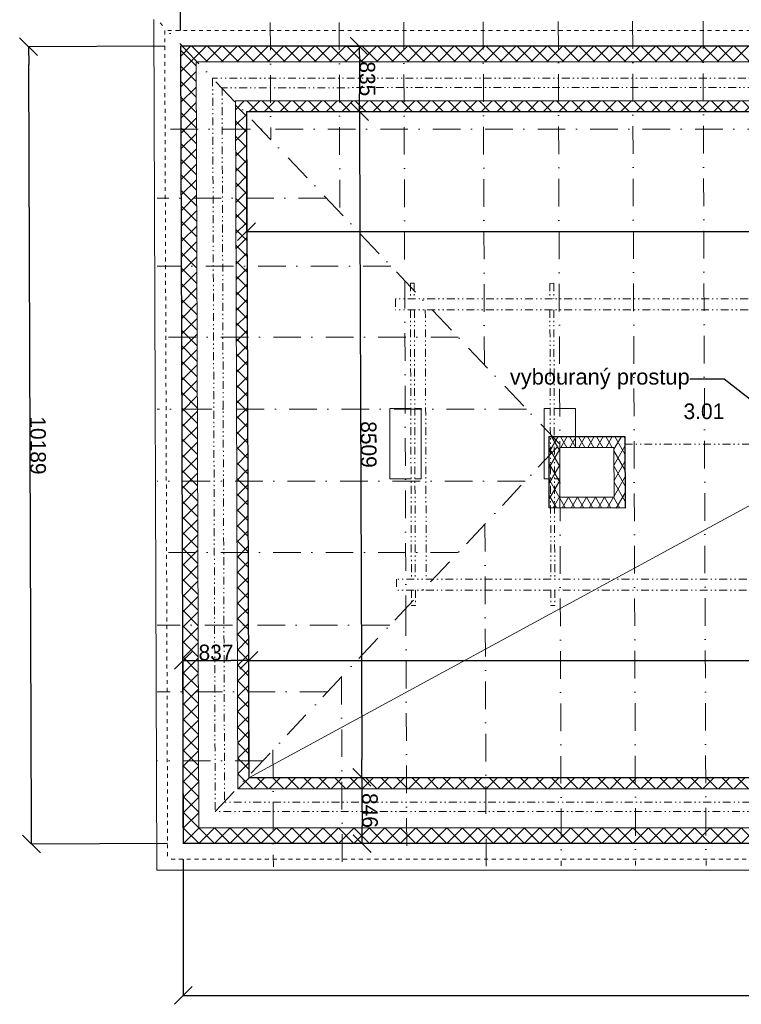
# Model space of a CAD drawing. Extents: x 25031 to 63966, y -28982 to 9473.
# Tile 1 of 12: x 25031 to 34254, y -28982 to -16400. Entities that reach past the tile are written whole.
import ezdxf

# ---------------------------------------------------------------- set-up
doc = ezdxf.new("R2010")
doc.units = 0
doc.header["$MEASUREMENT"] = 0
for name, pattern in [('Čerchovaná', [670.277762, 352.777767, -176.388884, 0, -141.111112]), ('Čerchovaná se dvěma tečkami S', [250, 100, -40, 15, -40, 15, -40]), ('čárkovaná S', [100, 50, -50])]:
    doc.linetypes.add(name, pattern=pattern)
for name, color, linetype, lineweight in [('2D VÝPLNĚ_Číslo_pera__4', 91, 'Continuous', 13), ('hřeben_Číslo_pera__1', 7, 'Continuous', 15), ('komín_Číslo_pera__1', 7, 'Continuous', 15), ('komín_Číslo_pera__2', 1, 'Continuous', 25), ('krokve_Číslo_pera__1', 7, 'Continuous', 15), ('POZNÁMKY.POPISKA_Číslo_pera__4', 91, 'Continuous', 13), ('POZNÁMKY.TEXT_Číslo_pera__4', 91, 'Continuous', 13), ('vodorovné konstrukce_Číslo_pera__1', 7, 'Continuous', 15), ('zdi_Číslo_pera__1', 7, 'Continuous', 15), ('zdi_Číslo_pera__2', 1, 'Continuous', 25), ('zdi_Číslo_pera__7', 7, 'Continuous', 20)]:
    doc.layers.add(name, color=color, linetype=linetype, lineweight=lineweight)
doc.layers.add('blok I_pohled4_terén_Číslo_pera__241', color=9, linetype='Continuous', lineweight=13, true_color=0x808080)
doc.layers.add('KÓTY.ZÁKLADNÍ', color=7, linetype='Continuous')
doc.styles.add('GENERATED_STYLE_1', font='arial.ttf')
doc.styles.add('GENERATED_STYLE_2', font='txt')
doc.styles.add('GENERATED_STYLE_3', font='txt')
doc.styles.get("Standard").update_dxf_attribs({"font": 'txt', "bigfont": 'BIGFONT.SHX'})
doc.dimstyles.new('GENERATED_STYLE__1', dxfattribs={"dimtxt": 200, "dimasz": 228, "dimexe": 0.18, "dimexo": 200, "dimgap": 0.09, "dimtad": 1, "dimtih": 1, "dimtoh": 1, "dimdec": 0, "dimzin": 0, "dimdsep": 46, "dimtxsty": 'GENERATED_STYLE_2', "dimblk": 'ARROWHEAD_6', "dimblk1": 'ARROWHEAD_6', "dimblk2": 'ARROWHEAD_6', "dimcen": 0.09, "dimclrd": 256, "dimclre": 256, "dimclrt": 256, "dimazin": 0, "dimtfac": 1, "dimtdec": 4, "dimtmove": 0, "dimatfit": 3, "dimfxl": 0, "dimtolj": 1, "dimtzin": 0, "dimarcsym": 0})
doc.dimstyles.new('GENERATED_STYLE__2', dxfattribs={"dimtxt": 200, "dimasz": 228, "dimexe": 0.18, "dimexo": 200, "dimgap": 0.09, "dimtad": 1, "dimdec": 0, "dimzin": 0, "dimdsep": 46, "dimtxsty": 'GENERATED_STYLE_2', "dimblk": 'ARROWHEAD_6', "dimblk1": 'ARROWHEAD_6', "dimblk2": 'ARROWHEAD_6', "dimcen": 0.09, "dimclrd": 256, "dimclre": 256, "dimclrt": 256, "dimazin": 0, "dimtfac": 1, "dimtdec": 4, "dimtmove": 0, "dimatfit": 3, "dimfxl": 0, "dimtolj": 1, "dimtzin": 0, "dimarcsym": 0})
doc.dimstyles.new('GENERATED_STYLE__3', dxfattribs={"dimtxt": 0.18, "dimasz": 273.6, "dimexe": 0.18, "dimexo": 0.0625, "dimgap": 0.09, "dimtad": 0, "dimtih": 1, "dimtoh": 1, "dimdec": 4, "dimzin": 0, "dimdsep": 46, "dimtxsty": 'Standard', "dimcen": 0.09, "dimadec": 0, "dimazin": 0, "dimtfac": 1, "dimtdec": 4, "dimtmove": 0, "dimatfit": 3, "dimldrblk": 'ARROWHEAD_3', "dimfxl": 0, "dimtolj": 1, "dimtzin": 0, "dimarcsym": 0})
pattern_1 = [(45, (0, 0), (-98.99495, 98.99495), []), (135, (0, 0), (98.99495, 98.99495), [])]

# ---------------------------------------------------------------- blocks, each defined once
blk = doc.blocks.new('ARROWHEAD_6')
at = {"linetype": 'Continuous'}
for p, q in [((0, 0), (-1, 0)), ((-0.5, -0.5), (0.5, 0.5))]:
    blk.add_line(p, q, dxfattribs=at)
blk = doc.blocks.new('*D1046')
at = {"layer": 'Defpoints', "color": 0, "linetype": 'Continuous', "transparency": 16777216}
for p in [(27122, -26928), (60316, -26928), (60316, -28868)]:
    blk.add_point(p, dxfattribs=at)
at = {"layer": 'KÓTY.ZÁKLADNÍ', "linetype": 'Continuous', "lineweight": -2, "transparency": 16777216}
for p, q in [((27122, -27128), (27122, -28868)), ((60316, -27128), (60316, -28868)), ((27350, -28868), (60088, -28868))]:
    blk.add_line(p, q, dxfattribs=at)
at = {"layer": 'KÓTY.ZÁKLADNÍ', "linetype": 'Continuous', "lineweight": -2, "transparency": 16777216, "xscale": 228, "yscale": 228, "zscale": 228, "rotation": 180}
blk.add_blockref('ARROWHEAD_6', (27122, -28868), dxfattribs=at)
at = {"layer": 'KÓTY.ZÁKLADNÍ', "linetype": 'Continuous', "lineweight": -2, "transparency": 16777216, "xscale": 228, "yscale": 228, "zscale": 228}
blk.add_blockref('ARROWHEAD_6', (60316, -28868), dxfattribs=at)
at = {"layer": 'KÓTY.ZÁKLADNÍ', "linetype": 'Continuous', "transparency": 16777216, "insert": (43719, -28768), "char_height": 200, "attachment_point": 5, "style": 'GENERATED_STYLE_2'}
blk.add_mtext('\\A1;33194', dxfattribs=at)
blk = doc.blocks.new('*D1047')
at = {"layer": 'Defpoints', "color": 0, "linetype": 'Continuous', "transparency": 16777216}
for p in [(25145, -16745), (27085, -16739), (27122, -26928)]:
    blk.add_point(p, dxfattribs=at)
at = {"layer": 'KÓTY.ZÁKLADNÍ', "linetype": 'Continuous', "lineweight": -2, "transparency": 16777216}
for p, q in [((26885, -16739), (25145, -16745)), ((25181, -26706), (25146, -16973)), ((26922, -26928), (25181, -26934))]:
    blk.add_line(p, q, dxfattribs=at)
at = {"layer": 'KÓTY.ZÁKLADNÍ', "linetype": 'Continuous', "lineweight": -2, "transparency": 16777216, "xscale": 228, "yscale": 228, "zscale": 228}
for p, rotation in [((25145, -16745), 90.2035051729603), ((25182, -26934), 270.2035051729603)]:
    blk.add_blockref('ARROWHEAD_6', p, dxfattribs=dict(at, rotation=rotation))
at = {"layer": 'KÓTY.ZÁKLADNÍ', "linetype": 'Continuous', "transparency": 16777216, "insert": (25264, -21840), "char_height": 200, "attachment_point": 5, "rotation": 270.2035, "style": 'GENERATED_STYLE_2'}
blk.add_mtext('\\A1;10189', dxfattribs=at)
blk = doc.blocks.new('*D1002')
at = {"layer": 'Defpoints', "color": 0, "linetype": 'Continuous', "transparency": 16777216}
for p in [(50073, -14695), (27085, -16739), (50074, -16735)]:
    blk.add_point(p, dxfattribs=at)
at = {"layer": 'KÓTY.ZÁKLADNÍ', "linetype": 'Continuous', "lineweight": -2, "transparency": 16777216}
for p, q in [((27085, -16539), (27085, -14698)), ((27313, -14698), (38132, -14697)), ((49845, -14695), (39027, -14697)), ((50074, -16535), (50073, -14695))]:
    blk.add_line(p, q, dxfattribs=at)
at = {"layer": 'KÓTY.ZÁKLADNÍ', "linetype": 'Continuous', "lineweight": -2, "transparency": 16777216, "xscale": 228, "yscale": 228, "zscale": 228}
for p, rotation in [((27085, -14698), 180.0078259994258), ((50073, -14695), 0.007825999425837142)]:
    blk.add_blockref('ARROWHEAD_6', p, dxfattribs=dict(at, rotation=rotation))
at = {"layer": 'KÓTY.ZÁKLADNÍ', "linetype": 'Continuous', "transparency": 16777216, "insert": (38579, -14697), "char_height": 200, "attachment_point": 5, "style": 'GENERATED_STYLE_2'}
blk.add_mtext('\\A1;22988', dxfattribs=at)
blk = doc.blocks.new('*D1006')
at = {"layer": 'Defpoints', "color": 0, "linetype": 'Continuous', "transparency": 16777216}
for p in [(29380, -16738), (27928, -17578), (29374, -17573)]:
    blk.add_point(p, dxfattribs=at)
at = {"layer": 'KÓTY.ZÁKLADNÍ', "linetype": 'Continuous', "lineweight": -2, "transparency": 16777216}
for p, q in [((29180, -16739), (29371, -16738)), ((29372, -16966), (29374, -17345)), ((28128, -17578), (29375, -17573))]:
    blk.add_line(p, q, dxfattribs=at)
at = {"layer": 'KÓTY.ZÁKLADNÍ', "linetype": 'Continuous', "lineweight": -2, "transparency": 16777216, "xscale": 228, "yscale": 228, "zscale": 228}
for p, rotation in [((29371, -16738), 90.2035051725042), ((29374, -17573), 270.2035051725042)]:
    blk.add_blockref('ARROWHEAD_6', p, dxfattribs=dict(at, rotation=rotation))
at = {"layer": 'KÓTY.ZÁKLADNÍ', "linetype": 'Continuous', "transparency": 16777216, "insert": (29473, -17155), "char_height": 200, "attachment_point": 5, "rotation": 270.2035, "style": 'GENERATED_STYLE_2'}
blk.add_mtext('\\A1;835', dxfattribs=at)
blk = doc.blocks.new('*D1007')
at = {"layer": 'Defpoints', "color": 0, "linetype": 'Continuous', "transparency": 16777216}
for p in [(27928, -17578), (27959, -26088), (29405, -26082)]:
    blk.add_point(p, dxfattribs=at)
at = {"layer": 'KÓTY.ZÁKLADNÍ', "linetype": 'Continuous', "lineweight": -2, "transparency": 16777216}
for p, q in [((28128, -17578), (29375, -17573)), ((29375, -17801), (29404, -25854)), ((28159, -26087), (29405, -26082))]:
    blk.add_line(p, q, dxfattribs=at)
at = {"layer": 'KÓTY.ZÁKLADNÍ', "linetype": 'Continuous', "lineweight": -2, "transparency": 16777216, "xscale": 228, "yscale": 228, "zscale": 228}
for p, rotation in [((29374, -17573), 90.2035051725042), ((29405, -26082), 270.2035051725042)]:
    blk.add_blockref('ARROWHEAD_6', p, dxfattribs=dict(at, rotation=rotation))
at = {"layer": 'KÓTY.ZÁKLADNÍ', "linetype": 'Continuous', "transparency": 16777216, "insert": (29490, -21828), "char_height": 200, "attachment_point": 5, "rotation": 270.2035, "style": 'GENERATED_STYLE_2'}
blk.add_mtext('\\A1;8509', dxfattribs=at)
blk = doc.blocks.new('*D1008')
at = {"layer": 'Defpoints', "color": 0, "linetype": 'Continuous', "transparency": 16777216}
for p in [(27959, -26088), (29408, -26928), (29618, -26928)]:
    blk.add_point(p, dxfattribs=at)
at = {"layer": 'KÓTY.ZÁKLADNÍ', "linetype": 'Continuous', "lineweight": -2, "transparency": 16777216}
for p, q in [((28159, -26087), (29405, -26082)), ((29405, -26310), (29407, -26700)), ((29418, -26928), (29407, -26928))]:
    blk.add_line(p, q, dxfattribs=at)
at = {"layer": 'KÓTY.ZÁKLADNÍ', "linetype": 'Continuous', "lineweight": -2, "transparency": 16777216, "xscale": 228, "yscale": 228, "zscale": 228}
for p, rotation in [((29405, -26082), 90.2035051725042), ((29408, -26928), 270.2035051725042)]:
    blk.add_blockref('ARROWHEAD_6', p, dxfattribs=dict(at, rotation=rotation))
at = {"layer": 'KÓTY.ZÁKLADNÍ', "linetype": 'Continuous', "transparency": 16777216, "insert": (29506, -26505), "char_height": 200, "attachment_point": 5, "rotation": 270.2035, "style": 'GENERATED_STYLE_2'}
blk.add_mtext('\\A1;846', dxfattribs=at)
blk = doc.blocks.new('*D1009')
at = {"layer": 'Defpoints', "color": 0, "linetype": 'Continuous', "transparency": 16777216}
for p in [(27959, -24587), (27959, -26088), (27122, -26928)]:
    blk.add_point(p, dxfattribs=at)
at = {"layer": 'KÓTY.ZÁKLADNÍ', "linetype": 'Continuous', "lineweight": -2, "transparency": 16777216}
for p, q in [((27122, -26728), (27122, -24587)), ((27350, -24587), (27731, -24587)), ((27959, -25888), (27959, -24587))]:
    blk.add_line(p, q, dxfattribs=at)
at = {"layer": 'KÓTY.ZÁKLADNÍ', "linetype": 'Continuous', "lineweight": -2, "transparency": 16777216, "xscale": 228, "yscale": 228, "zscale": 228, "rotation": 180}
blk.add_blockref('ARROWHEAD_6', (27122, -24587), dxfattribs=at)
at = {"layer": 'KÓTY.ZÁKLADNÍ', "linetype": 'Continuous', "lineweight": -2, "transparency": 16777216, "xscale": 228, "yscale": 228, "zscale": 228}
blk.add_blockref('ARROWHEAD_6', (27959, -24587), dxfattribs=at)
at = {"layer": 'KÓTY.ZÁKLADNÍ', "linetype": 'Continuous', "transparency": 16777216, "insert": (27540, -24487), "char_height": 200, "attachment_point": 5, "style": 'GENERATED_STYLE_2'}
blk.add_mtext('\\A1;837', dxfattribs=at)
blk = doc.blocks.new('*D1010')
at = {"layer": 'Defpoints', "color": 0, "linetype": 'Continuous', "transparency": 16777216}
for p in [(43567, -24587), (43567, -24756), (27959, -26088)]:
    blk.add_point(p, dxfattribs=at)
at = {"layer": 'KÓTY.ZÁKLADNÍ', "linetype": 'Continuous', "lineweight": -2, "transparency": 16777216}
for p, q in [((27959, -25888), (27959, -24587)), ((28187, -24587), (43339, -24587)), ((43567, -24556), (43567, -24587))]:
    blk.add_line(p, q, dxfattribs=at)
at = {"layer": 'KÓTY.ZÁKLADNÍ', "linetype": 'Continuous', "lineweight": -2, "transparency": 16777216, "xscale": 228, "yscale": 228, "zscale": 228, "rotation": 180}
blk.add_blockref('ARROWHEAD_6', (27959, -24587), dxfattribs=at)
at = {"layer": 'KÓTY.ZÁKLADNÍ', "linetype": 'Continuous', "lineweight": -2, "transparency": 16777216, "xscale": 228, "yscale": 228, "zscale": 228}
blk.add_blockref('ARROWHEAD_6', (43567, -24587), dxfattribs=at)
at = {"layer": 'KÓTY.ZÁKLADNÍ', "linetype": 'Continuous', "transparency": 16777216, "insert": (35763, -24487), "char_height": 200, "attachment_point": 5, "style": 'GENERATED_STYLE_2'}
blk.add_mtext('\\A1;15608', dxfattribs=at)
blk = doc.blocks.new('*D1014')
at = {"layer": 'Defpoints', "color": 0, "linetype": 'Continuous', "transparency": 16777216}
for p in [(27928, -17578), (43597, -18757), (43597, -19106)]:
    blk.add_point(p, dxfattribs=at)
at = {"layer": 'KÓTY.ZÁKLADNÍ', "linetype": 'Continuous', "lineweight": -2, "transparency": 16777216}
for p, q in [((27928, -17778), (27929, -19108)), ((43597, -18957), (43597, -19106)), ((28157, -19108), (35334, -19107)), ((43369, -19106), (36191, -19107))]:
    blk.add_line(p, q, dxfattribs=at)
at = {"layer": 'KÓTY.ZÁKLADNÍ', "linetype": 'Continuous', "lineweight": -2, "transparency": 16777216, "xscale": 228, "yscale": 228, "zscale": 228}
for p, rotation in [((27929, -19108), 180.0078259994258), ((43597, -19106), 0.007825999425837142)]:
    blk.add_blockref('ARROWHEAD_6', p, dxfattribs=dict(at, rotation=rotation))
at = {"layer": 'KÓTY.ZÁKLADNÍ', "linetype": 'Continuous', "transparency": 16777216, "insert": (35763, -19107), "char_height": 200, "attachment_point": 5, "style": 'GENERATED_STYLE_2'}
blk.add_mtext('\\A1;15668', dxfattribs=at)
blk = doc.blocks.new('ARROWHEAD_3')
at = {"linetype": 'Continuous'}
blk.add_line((0, 0), (-1, 0), dxfattribs=at)
at = {"linetype": 'Continuous', "flags": 128}
blk.add_lwpolyline([(-1, 0.2679), (0, 0), (-1, -0.2679)], dxfattribs=at)

msp = doc.modelspace()

# ---------------------------------------------------------------- hatches: boundary and pattern name
at = {"layer": '2D VÝPLNĚ_Číslo_pera__4', "linetype": 'Continuous'}
h = msp.add_hatch(dxfattribs=at)
h.set_pattern_fill('TEPELNA_IZOLACE_EPS', color=256, style=0, pattern_type=2)
h.set_pattern_definition(pattern_1)
h.paths.add_polyline_path([(50073.7, -16735.5), (27085.4, -16738.6), (27121.6, -26927.5), (60315.8, -26927.5), (60267.9, 7418.2), (50033.4, 7381.4)], flags=0)
h.paths.add_polyline_path([(27320.9, -26727.5), (27286.1, -16938.6), (50274, -16935.4), (50233.7, 7182.2), (60068.2, 7217.5), (60115.5, -26727.5)], flags=0)
h = msp.add_hatch(dxfattribs=at)
h.set_pattern_fill('TEPELNA_IZOLACE_EPS', color=256, style=0, pattern_type=2)
h.set_pattern_definition(pattern_1)
h.paths.add_polyline_path([(43603.2, -17436.4), (27787.9, -17438.5), (27819.1, -26227.5), (43559.9, -26227.5), (43559.9, -26087.5), (27958.6, -26087.5), (27928.4, -17578.5), (43603.2, -17576.3)], flags=0)
h = msp.add_hatch(dxfattribs=at)
h.set_pattern_fill('TEPELNA_IZOLACE_MINERÁL', color=256, style=0, pattern_type=2)
h.set_pattern_definition([(60, (0, 0), (-86.60254, 50), []), (120, (0, 0), (86.60254, 50), [])])
h.paths.add_polyline_path([(32765.9, -21726), (31793.2, -21727.7), (31794.8, -22639.3), (32767.5, -22641.7)], flags=0)
h.paths.add_polyline_path([(31933.5, -21867.5), (32626.1, -21866.2), (32627.3, -22501.4), (31934.6, -22499.6)], flags=0)

# ---------------------------------------------------------------- linework, layer by layer
at = {"layer": 'blok I_pohled4_terén_Číslo_pera__241', "linetype": 'Continuous'}
msp.add_line((27958.6, -26087.5), (36989.4, -21174.5), dxfattribs=at)
at = {"layer": 'hřeben_Číslo_pera__1', "linetype": 'Čerchovaná se dvěma tečkami S'}
msp.add_line((48114.3, -21818.2), (32766.1, -21824.8), dxfattribs=at)
at = {"layer": 'komín_Číslo_pera__1', "linetype": 'Continuous'}
for p, q in [((31933.5, -21867.5), (32626.1, -21866.2)), ((31933.5, -21867.5), (31934.6, -22499.6)), ((32626.1, -21866.2), (32627.3, -22501.4)), ((32627.3, -22501.4), (31934.6, -22499.6))]:
    msp.add_line(p, q, dxfattribs=at)
at = {"layer": 'komín_Číslo_pera__2', "linetype": 'Continuous'}
for p, q in [((31793.2, -21727.7), (32765.9, -21726)), ((31793.2, -21727.7), (31794.8, -22639.3)), ((32765.9, -21726), (32767.5, -22641.7)), ((32767.5, -22641.7), (31794.8, -22639.3))]:
    msp.add_line(p, q, dxfattribs=at)
at = {"layer": 'krokve_Číslo_pera__1', "linetype": 'Čerchovaná'}
for p, q in [((31933.5, -21825.1), (26826.5, -16441.9)), ((28234.3, -16436.9), (28239.6, -17931.5)), ((29114.3, -16433.8), (29123, -18862.6)), ((29940.2, -16430.9), (29952, -19736.4)), ((30954.3, -16427.3), (30969.9, -20809.4)), ((31914.3, -16423.8), (31952.6, -27212.8)), ((32864.3, -16420.5), (32902.6, -27209.5)), ((33764.3, -16417.3), (33802.6, -27206.3)), ((50774.9, -17795.4), (26789.2, -17798.6)), ((28948.2, -18678.4), (26789.3, -18678.6)), ((29773.4, -19548.2), (26789.4, -19548.6)), ((29952, -19736.4), (29966.8, -23920.9)), ((30636.6, -20458.1), (26789.5, -20458.6)), ((31509.3, -21378), (26789.7, -21378.6)), ((27530.1, -26517.5), (31933.5, -21825.1)), ((31489.7, -22298), (26789.8, -22298.6)), ((30977.1, -22844.3), (30992.6, -27216.2)), ((30635.7, -23208.1), (26789.9, -23208.6)), ((29966.8, -23920.9), (29978.5, -27219.8)), ((29762.8, -24138.2), (26790, -24138.6)), ((29144, -24797.7), (29152.6, -27222.8)), ((28965.1, -24988.4), (26790.1, -24988.6)), ((28267.3, -25731.9), (28272.7, -27225.9)), ((28139.2, -25868.5), (26790.3, -25868.6))]:
    msp.add_line(p, q, dxfattribs=at)
at = {"layer": 'vodorovné konstrukce_Číslo_pera__1', "linetype": 'Čerchovaná se dvěma tečkami S'}
for p, q in [((50310.8, -17145.4), (27496.9, -17148.6)), ((27496.9, -17148.6), (27530.1, -26517.5)), ((50436.2, -17265.4), (27617.3, -17268.5)), ((27617.3, -17268.5), (27649.7, -26397.5)), ((30023.8, -19768.1), (30073.8, -19767.9)), ((30023.8, -19768.1), (30024.5, -19967.9)), ((30073.8, -19767.9), (30074.5, -19967.9)), ((31806.2, -19768.8), (31856.2, -19768.6)), ((31806.2, -19768.8), (31806.9, -19968)), ((31856.2, -19768.6), (31856.9, -19968)), ((43590.6, -19966.4), (29834.5, -19968.2)), ((29834.5, -19968), (29834.5, -20108.2)), ((43589.9, -20106.4), (29834.5, -20108.2)), ((30025, -20107.9), (30037.2, -23547.5)), ((30075, -20107.9), (30087.2, -23547.5)), ((30215, -20107.4), (30227.2, -23547)), ((31807.4, -20108), (31819.6, -23547.5)), ((31857.4, -20108), (31869.6, -23547.5)), ((43572.6, -23547.5), (29847.2, -23547.5)), ((29847.2, -23547.5), (29847.7, -23687.5)), ((43571.9, -23687.5), (29847.7, -23687.5)), ((30037.7, -23687.5), (30038.4, -23887.5)), ((30087.7, -23687.5), (30088.4, -23887.5)), ((31820.1, -23687.5), (31820.8, -23887.5)), ((31870.1, -23687.5), (31870.8, -23887.5)), ((30038.4, -23887.5), (30088.4, -23887.5)), ((31820.8, -23887.5), (31870.8, -23887.5)), ((59616.9, -26397.5), (27649.7, -26397.5)), ((59734.7, -26517.5), (27530.1, -26517.5))]:
    msp.add_line(p, q, dxfattribs=at)
at = {"layer": 'zdi_Číslo_pera__1', "linetype": 'Continuous'}
for p, q in [((26744.2, -16398.7), (26782.8, -27267.5)), ((50274, -16935.4), (27286.1, -16938.6)), ((27286.1, -16938.6), (27320.9, -26727.5)), ((50614, -17435.4), (27787.9, -17438.5)), ((27787.9, -17438.5), (27819.1, -26227.5)), ((31865.1, -22268.6), (31935.1, -22268.6)), ((59450, -26227.5), (27819.1, -26227.5)), ((60115.5, -26727.5), (27320.9, -26727.5)), ((60656.3, -27267.5), (26782.8, -27267.5))]:
    msp.add_line(p, q, dxfattribs=at)
at = {"layer": 'zdi_Číslo_pera__1', "linetype": 'čárkovaná S'}
for p, q in [((49873.3, -16535.5), (26884.7, -16538.6)), ((26884.7, -16538.6), (26922.3, -27127.5)), ((60516.1, -27127.5), (26922.3, -27127.5))]:
    msp.add_line(p, q, dxfattribs=at)
at = {"layer": 'zdi_Číslo_pera__2', "linetype": 'Continuous'}
for p, q in [((50073.7, -16735.5), (27085.4, -16738.6)), ((27085.4, -16738.6), (27121.6, -26927.5)), ((43602.5, -17576.4), (27928.4, -17578.5)), ((27928.4, -17578.5), (27958.6, -26087.5)), ((43559.9, -26087.5), (27958.6, -26087.5)), ((60315.8, -26927.5), (27121.6, -26927.5))]:
    msp.add_line(p, q, dxfattribs=at)
at = {"layer": 'zdi_Číslo_pera__7', "linetype": 'Continuous', "flags": 128}
for points in [[(30032.7, -22268.6), (29759.6, -22268.6), (29759.5, -21368.6), (30029.5, -21368.6)], [(30079.5, -21368.6), (30161, -21368.6), (30161.1, -22268.6), (30082.7, -22268.6)], [(31815.1, -22268.6), (31732, -22268.6), (31731.9, -21368.6), (31811.9, -21368.6)], [(31861.9, -21368.6), (32133.4, -21368.6), (32133.5, -21867.1)]]:
    msp.add_lwpolyline(points, dxfattribs=at)

# ---------------------------------------------------------------- texts
at = {"layer": 'POZNÁMKY.POPISKA_Číslo_pera__4', "linetype": 'Continuous', "insert": (33594, -20992.3), "char_height": 200, "width": 2247.319, "attachment_point": 6, "style": 'GENERATED_STYLE_1'}
msp.add_mtext('{vybouraný prostup}', dxfattribs=at)
at = {"layer": 'POZNÁMKY.TEXT_Číslo_pera__4', "linetype": 'Continuous', "insert": (33515.1, -21303.6), "char_height": 200, "attachment_point": 1, "style": 'GENERATED_STYLE_3'}
msp.add_mtext('{3.01}', dxfattribs=at)

# ---------------------------------------------------------------- dimensions: what is measured, and where the dimension line sits
at = {"layer": 'KÓTY.ZÁKLADNÍ', "linetype": 'Continuous'}
for base, p1, p2, angle, dimstyle, picture, middle in [((50073.4, -14695.2), (27085.4, -16738.6), (50073.7, -16735.5), 0.00783, 'GENERATED_STYLE__1', '*D1002', (38579.3, -14696.7)), ((25145.5, -16745.5), (27121.6, -26927.5), (27085.4, -16738.6), 90.20351, 'GENERATED_STYLE__2', '*D1047', (25263.6, -21839.6)), ((29374.4, -17573.4), (29379.7, -16738.3), (27928.4, -17578.5), 270.20351, 'GENERATED_STYLE__2', '*D1006', (29473, -17155.5)), ((29404.7, -26082.4), (27928.4, -17578.5), (27958.6, -26087.5), 270.20351, 'GENERATED_STYLE__2', '*D1007', (29489.6, -21827.5)), ((43596.7, -19105.7), (27928.4, -17578.5), (43596.6, -18756.9), 0.00783, 'GENERATED_STYLE__1', '*D1014', (35762.6, -19106.8)), ((29407.7, -26928.2), (27958.6, -26087.5), (29618.3, -26927.5), 270.20351, 'GENERATED_STYLE__2', '*D1008', (29506.3, -26505))]:
    dim = msp.add_linear_dim(base=base, p1=p1, p2=p2, angle=angle, dimstyle=dimstyle, dxfattribs=at)
    dim.commit()
    dim.dimension.update_dxf_attribs({"geometry": picture, "text_midpoint": middle})
for base, p1, p2, picture, middle in [((27958.6, -24586.9), (27121.6, -26927.5), (27958.6, -26087.5), '*D1009', (27540.1, -24486.8)), ((43566.6, -24586.9), (27958.6, -26087.5), (43566.6, -24756.2), '*D1010', (35762.6, -24486.8)), ((60315.8, -28867.8), (27121.6, -26927.5), (60315.8, -26927.5), '*D1046', (43718.7, -28767.7))]:
    dim = msp.add_linear_dim(base=base, p1=p1, p2=p2, dimstyle='GENERATED_STYLE__1', dxfattribs=at)
    dim.commit()
    dim.dimension.update_dxf_attribs({"geometry": picture, "text_midpoint": middle})

# ---------------------------------------------------------------- leaders
at = {"layer": 'POZNÁMKY.POPISKA_Číslo_pera__4', "linetype": 'Continuous', "annotation_type": 0, "has_hookline": 1, "hookline_direction": 1, "text_width": 1283.1}
msp.add_leader([(34884.1, -21659.5), (34033.4, -20992.3), (33594.1, -20992.3)], dimstyle='GENERATED_STYLE__3', dxfattribs=at)

doc.saveas('drawing.dxf')
